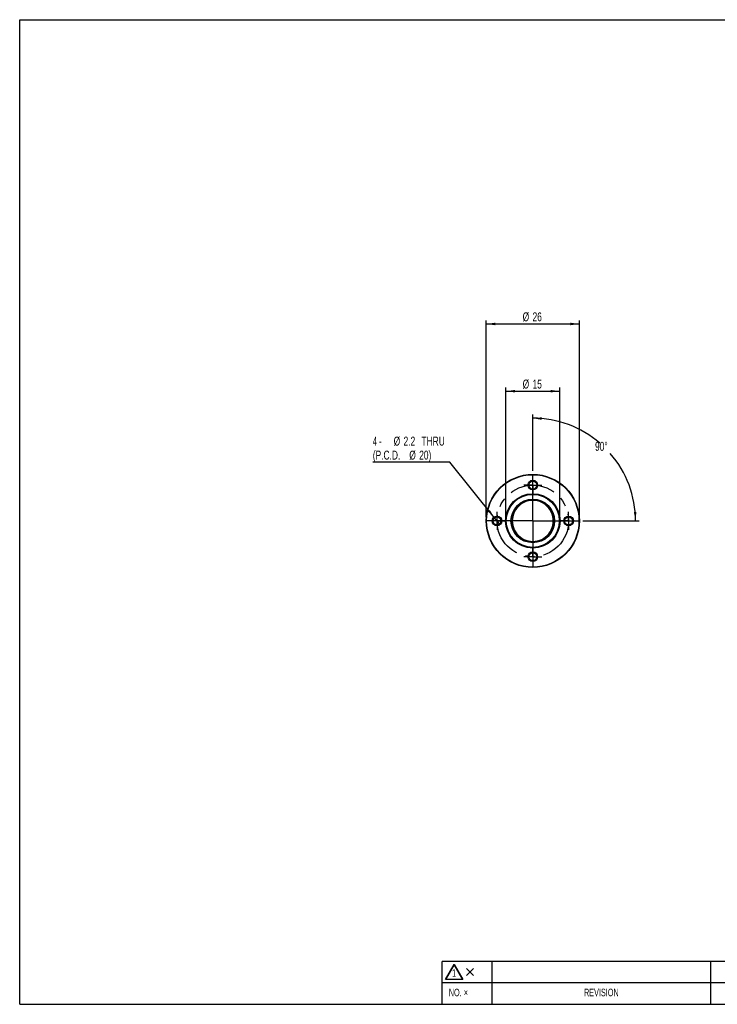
# Model space of a CAD drawing. Extents: x 3.2 to 81.8, y 2.2 to 57.9.
# Tile 1 of 3: x 3.2 to 42.2, y 2.2 to 57.2. Entities that reach past the tile are written whole.
import ezdxf
from ezdxf.enums import TextEntityAlignment as Align

# ---------------------------------------------------------------- set-up
doc = ezdxf.new("R2010")
doc.units = 0
doc.header["$LTSCALE"] = 0.2
doc.linetypes.add('CENTERX2', pattern=[20.32, 12.7, -2.54, 2.54, -2.54])
doc.layers.get('0').update_dxf_attribs({"linetype": 'CONTINUOUS'})
doc.layers.add('00_FORMAT', color=7, linetype='CONTINUOUS')
doc.dimstyles.new('SLDDIMSTYLE0', dxfattribs={"dimtxt": 0.5, "dimasz": 0.5, "dimexe": 0, "dimexo": 0.0625, "dimgap": 0.125, "dimtad": 1, "dimlfac": 5, "dimrnd": 1e-09, "dimzin": 12, "dimsah": 1, "dimcen": 0.09, "dimazin": 3, "dimtfac": 1, "dimtofl": 0, "dimtmove": 0, "dimatfit": 3})
doc.dimstyles.new('SLDDIMSTYLE1', dxfattribs={"dimtxt": 0.5, "dimasz": 0.5, "dimexe": 0, "dimexo": 0.0625, "dimgap": 0.125, "dimtad": 0, "dimtih": 1, "dimtoh": 1, "dimzin": 12, "dimsah": 1, "dimcen": 0.09, "dimazin": 3, "dimtfac": 1, "dimtofl": 0, "dimtmove": 0, "dimatfit": 3})
doc.dimstyles.new('SLDDIMSTYLE2', dxfattribs={"dimtxt": 0.5, "dimasz": 0.5, "dimexe": 0, "dimexo": 0.0625, "dimgap": 0.125, "dimtad": 0, "dimtih": 1, "dimtoh": 1, "dimlfac": 5, "dimrnd": 1e-09, "dimzin": 12, "dimblk1": 'NONE', "dimsah": 1, "dimcen": 0, "dimazin": 3, "dimtfac": 1, "dimtmove": 0, "dimatfit": 3})

# ---------------------------------------------------------------- blocks, each defined once
blk = doc.blocks.new('_D')
at = {"color": 7, "linetype": 'CONTINUOUS'}
for p, q in [((29.266, 29.403), (29.266, 40.403)), ((29.266, 40.203), (34.466, 40.203)), ((34.466, 29.403), (34.466, 40.403))]:
    blk.add_line(p, q, dxfattribs=at)
for points in [[(29.266, 40.203), (29.766, 40.133), (29.766, 40.273)], [(34.466, 40.203), (33.966, 40.273), (33.966, 40.133)]]:
    blk.add_solid(points, dxfattribs=at)
at = {"color": 7, "linetype": 'CONTINUOUS', "width": 0.7}
for s, p in [('%%c', (31.298, 40.203, -3.4)), ('26', (31.851, 40.203, -3.4))]:
    blk.add_text(s, height=0.5, dxfattribs=at).set_placement(p, align=Align.BOTTOM_LEFT)
blk = doc.blocks.new('_D_1')
at = {"color": 7, "linetype": 'CONTINUOUS'}
for p, q in [((30.366, 29.403), (30.366, 36.648)), ((30.366, 36.448), (33.366, 36.448)), ((33.366, 29.403), (33.366, 36.648))]:
    blk.add_line(p, q, dxfattribs=at)
for points in [[(30.366, 36.448), (30.866, 36.378), (30.866, 36.518)], [(33.366, 36.448), (32.866, 36.518), (32.866, 36.378)]]:
    blk.add_solid(points, dxfattribs=at)
at = {"color": 7, "linetype": 'CONTINUOUS', "width": 0.7}
for s, p in [('%%c', (31.298, 36.448, -3.4)), ('15', (31.851, 36.448, -3.4))]:
    blk.add_text(s, height=0.5, dxfattribs=at).set_placement(p, align=Align.BOTTOM_LEFT)
blk = doc.blocks.new('_D_2')
at = {"color": 7, "linetype": 'CONTINUOUS'}
for p, q in [((31.866, 32.005), (31.866, 35.14)), ((34.668, 29.203), (37.803, 29.203))]:
    blk.add_line(p, q, dxfattribs=at)
for start, end in [(49.2723, 90), (0, 41.0255)]:
    blk.add_arc((31.866, 29.203), 5.738, start, end, dxfattribs=at)
for points in [[(31.866, 34.94), (32.362, 34.849), (32.368, 34.988)], [(37.603, 29.203), (37.652, 29.705), (37.512, 29.699)]]:
    blk.add_solid(points, dxfattribs=at)
at = {"color": 7, "linetype": 'CONTINUOUS', "width": 0.7}
blk.add_text('90°', height=0.5, dxfattribs=at).set_placement((35.341, 32.969, -3.4), align=Align.BOTTOM_LEFT)
blk = doc.blocks.new('_D_3')
at = {"color": 7, "linetype": 'CONTINUOUS'}
for p, q in [((27.224, 32.478), (22.929, 32.478)), ((29.728, 29.374), (27.224, 32.478)), ((30.004, 29.031), (29.728, 29.374))]:
    blk.add_line(p, q, dxfattribs=at)
blk.add_solid([(29.728, 29.374), (29.468, 29.807), (29.359, 29.719)], dxfattribs=at)
for s, width, p in [('4 - ', 0.525, (22.929, 33.26, -3.4)), ('%%c', 0.7, (24.093, 33.26, -3.4)), ('2.2', 0.7, (24.646, 33.26, -3.4)), (' THRU', 0.7, (25.519, 33.26, -3.4)), ('(P.C.D.', 0.7, (22.929, 32.478, -3.4)), ('%%c', 0.7, (24.966, 32.478, -3.4)), ('20)', 0.7, (25.519, 32.478, -3.4))]:
    blk.add_text(s, height=0.5, dxfattribs=dict(at, width=width)).set_placement(p, align=Align.BOTTOM_LEFT)
blk = doc.blocks.new('_NONE')
blk = doc.blocks.new('SW_CENTERMARKSYMBOL_0')
at = {"color": 0, "linetype": 'CONTINUOUS'}
for p, q in [((0, 0.004), (0, 2.602)), ((-0.004, 0), (-2.602, 0)), ((0, 0), (-0.002, 0)), ((0, 0), (0, 0.002)), ((0, 0), (0, -0.002)), ((0, 0), (0.002, 0)), ((0.004, 0), (2.602, 0)), ((0, -0.004), (0, -2.602))]:
    blk.add_line(p, q, dxfattribs=at)
blk = doc.blocks.new('SW_CENTERMARKSYMBOL_1')
at = {"color": 0, "linetype": 'CONTINUOUS'}
for q in [(-0.5, 0), (0, 0.5), (0, -0.5), (0.5, 0)]:
    blk.add_line((0, 0), q, dxfattribs=at)
blk = doc.blocks.new('SW_CENTERMARKSYMBOL_2')
at = {"color": 0, "linetype": 'CONTINUOUS'}
for q in [(-0.5, 0), (0, 0.5), (0, -0.5), (0.5, 0)]:
    blk.add_line((0, 0), q, dxfattribs=at)
blk = doc.blocks.new('SW_CENTERMARKSYMBOL_3')
at = {"color": 0, "linetype": 'CONTINUOUS'}
for q in [(-0.5, 0), (0, 0.5), (0, -0.5), (0.5, 0)]:
    blk.add_line((0, 0), q, dxfattribs=at)
blk = doc.blocks.new('SW_CENTERMARKSYMBOL_4')
at = {"color": 0, "linetype": 'CONTINUOUS'}
for q in [(-0.5, 0), (0, 0.5), (0, -0.5), (0.5, 0)]:
    blk.add_line((0, 0), q, dxfattribs=at)

msp = doc.modelspace()

# ---------------------------------------------------------------- linework, layer by layer
at = {"color": 7, "linetype": 'CONTINUOUS'}
for p, q in [((33.0116, 29.2026), (33.0657, 29.2026)), ((26.9951, 3.5867), (27.48, 4.4267)), ((27.48, 4.4267), (27.965, 3.5867)), ((28.558, 3.8), (28.158, 4.2)), ((28.158, 3.8), (28.558, 4.2)), ((27.965, 3.5867), (26.9951, 3.5867))]:
    msp.add_line(p, q, dxfattribs=at)
at = {"color": 7, "linetype": 'CONTINUOUS', "flags": 128}
msp.add_lwpolyline([(33.0116, 29.2026), (33.0116, 29.2026), (33.0048, 29.3268), (32.984, 29.4524), (32.9487, 29.5769), (32.899, 29.698), (32.8354, 29.8131), (32.7593, 29.9199), (32.6723, 30.0165), (32.5764, 30.1015), (32.4739, 30.1738), (32.3657, 30.2336), (32.2491, 30.2824), (32.1255, 30.3186), (31.9969, 30.3409), (31.8657, 30.3485), (31.7346, 30.3409), (31.606, 30.3186), (31.4823, 30.2824), (31.3657, 30.2336), (31.2576, 30.1738), (31.1551, 30.1015), (31.0592, 30.0165), (30.9721, 29.9199), (30.896, 29.8131), (30.8325, 29.698), (30.7827, 29.5769), (30.7474, 29.4524), (30.7266, 29.3268), (30.7198, 29.2026), (30.7266, 29.0784), (30.7474, 28.9528), (30.7827, 28.8283), (30.8325, 28.7072), (30.896, 28.5921), (30.9721, 28.4853), (31.0592, 28.3887), (31.1551, 28.3037), (31.2576, 28.2314), (31.3657, 28.1716), (31.4823, 28.1228), (31.606, 28.0866), (31.7346, 28.0643), (31.8657, 28.0567), (31.9969, 28.0643), (32.1255, 28.0866), (32.2491, 28.1228), (32.3657, 28.1716), (32.4739, 28.2314), (32.5764, 28.3037), (32.6723, 28.3887), (32.7593, 28.4853), (32.8354, 28.5921), (32.899, 28.7072), (32.9487, 28.8283), (32.984, 28.9528), (33.0048, 29.0784), (33.0116, 29.2026)], dxfattribs=at)
at = {"color": 7, "linetype": 'CONTINUOUS'}
for centre, radius in [((31.8657, 29.2026), 2.6), ((31.8657, 29.2026), 2.58), ((31.8657, 31.2026), 0.27), ((31.8657, 31.2026), 0.22), ((31.8657, 29.2026), 1.52), ((31.8657, 29.2026), 1.5), ((31.8657, 29.2026), 1.48), ((31.8657, 29.2026), 1.22), ((31.8657, 29.2026), 1.2), ((29.8657, 29.2026), 0.27), ((29.8657, 29.2026), 0.22), ((33.8657, 29.2026), 0.27), ((33.8657, 29.2026), 0.22), ((31.8657, 27.2026), 0.27), ((31.8657, 27.2026), 0.22)]:
    msp.add_circle(centre, radius, dxfattribs=at)
at = {"color": 7, "linetype": 'CENTERX2'}
msp.add_circle((31.8657, 29.2026), 2, dxfattribs=at)
at = {"layer": '00_FORMAT', "color": 7}
for p, q in [((3.2025, 2.2), (3.2025, 57.2)), ((3.2025, 57.2), (81.8025, 57.2)), ((26.8025, 3.4), (26.8025, 4.6)), ((45.8025, 4.6), (26.8025, 4.6)), ((27.48, 4.4267), (26.9951, 3.5867)), ((27.965, 3.5867), (27.48, 4.4267)), ((29.6025, 3.4), (29.6025, 4.6)), ((41.8025, 3.4), (41.8025, 4.6)), ((28.558, 3.8), (28.158, 4.2)), ((28.158, 3.8), (28.558, 4.2)), ((26.8025, 2.2), (26.8025, 3.4)), ((45.8025, 3.4), (26.8025, 3.4)), ((27.965, 3.5867), (26.9951, 3.5867)), ((29.6025, 2.2), (29.6025, 3.4)), ((41.8025, 2.2), (41.8025, 3.4)), ((3.2025, 2.2), (81.8025, 2.2))]:
    msp.add_line(p, q, dxfattribs=at)

# ---------------------------------------------------------------- block references
at = {"color": 7, "linetype": 'CONTINUOUS'}
for name, p in [('SW_CENTERMARKSYMBOL_0', (31.8657, 29.2026)), ('SW_CENTERMARKSYMBOL_4', (31.8657, 31.2026)), ('SW_CENTERMARKSYMBOL_1', (29.8657, 29.2026)), ('SW_CENTERMARKSYMBOL_3', (33.8657, 29.2026)), ('SW_CENTERMARKSYMBOL_2', (31.8657, 27.2026))]:
    msp.add_blockref(name, p, dxfattribs=at)

# ---------------------------------------------------------------- texts
at = {"color": 7, "linetype": 'CONTINUOUS', "width": 0.7}
for s, p in [('1', (27.3589, 3.6133)), ('NO. ×', (27.1724, 2.5252)), ('REVISION', (34.7236, 2.5252))]:
    msp.add_text(s, height=0.42, dxfattribs=at).set_placement(p, align=Align.BOTTOM_LEFT)

# ---------------------------------------------------------------- dimensions: what is measured, and where the dimension line sits
at = {"color": 7, "linetype": 'CONTINUOUS'}
for base, p1, p2, picture, middle in [((34.4657, 40.2026), (29.2657, 29.2026), (34.4657, 29.2026), '_D', (31.8657, 40.2026)), ((33.3657, 36.4477), (30.3657, 29.2026), (33.3657, 29.2026), '_D_1', (31.8657, 36.4477))]:
    dim = msp.add_linear_dim(base=base, p1=p1, p2=p2, text='%%c<>', dimstyle='SLDDIMSTYLE0', dxfattribs=at)
    dim.commit()
    dim.dimension.update_dxf_attribs({"geometry": picture, "text_midpoint": middle, "dimtype": 160})
dim = msp.add_angular_dim_2l(base=(37.2396, 31.2132), line1=((31.8657, 31.8046), (31.8657, 26.6006)), line2=((34.4677, 29.2026), (29.2637, 29.2026)), dimstyle='SLDDIMSTYLE1', dxfattribs=at)
dim.commit()
dim.dimension.update_dxf_attribs({"geometry": '_D_2', "text_midpoint": (35.9229, 33.2598), "dimtype": 162})
dim = msp.add_diameter_dim_2p(p1=(30.0038, 29.0314), p2=(29.7276, 29.3738), text='4 - <> THRU\\P(P.C.D.%%c20)', dimstyle='SLDDIMSTYLE2', dxfattribs=at)
dim.commit()
dim.dimension.update_dxf_attribs({"geometry": '_D_3', "text_midpoint": (24.9515, 33.2598), "dimtype": 163})

doc.saveas('drawing.dxf')
